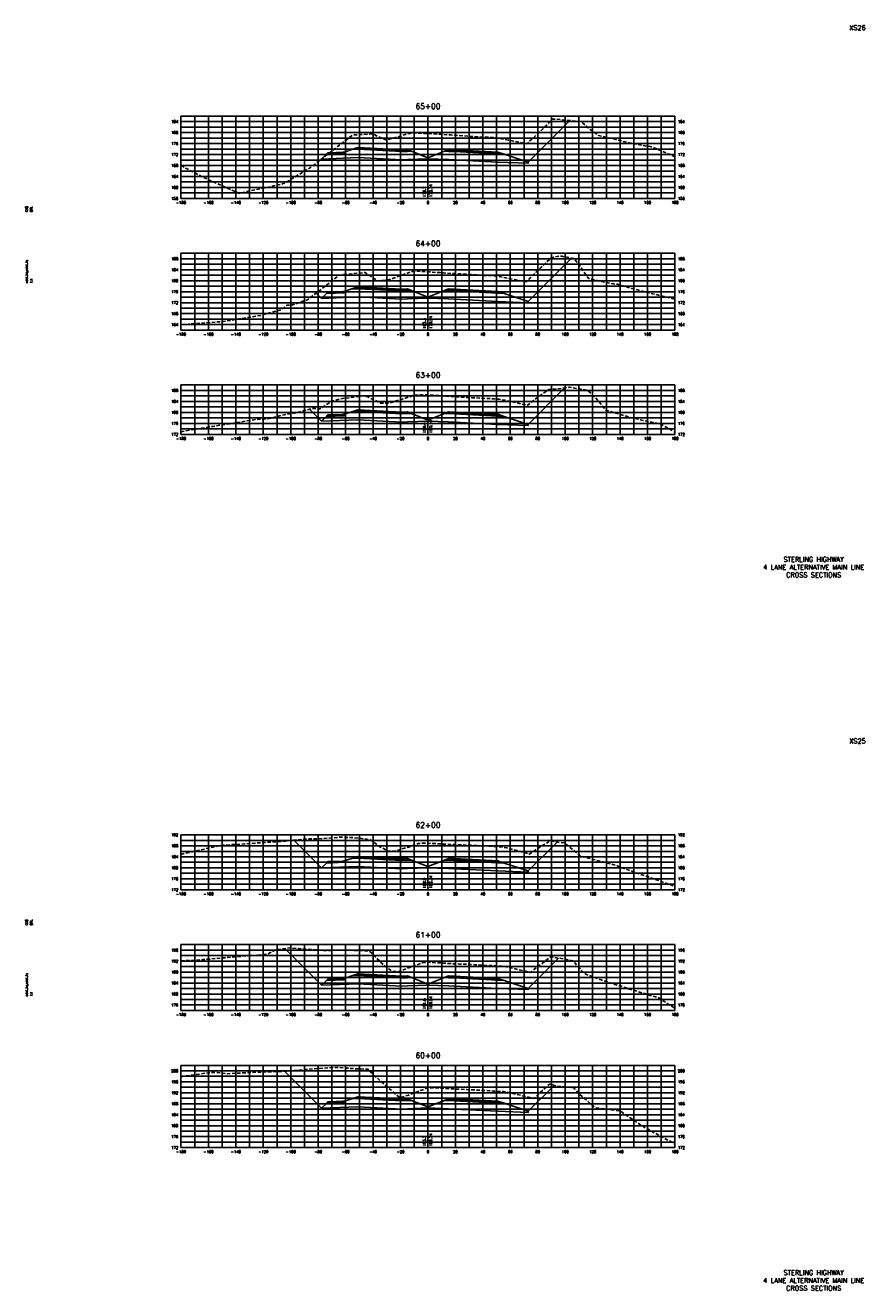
# Model space of a CAD drawing. Extents: x 37 to 9410, y 16 to 8218.
# Tile 30 of 110: x 767 to 1378, y 4176 to 5098. Entities that reach past the tile are written whole.
import ezdxf
from ezdxf.enums import TextEntityAlignment as Align

# ---------------------------------------------------------------- set-up
doc = ezdxf.new("R2010")
doc.units = 0
doc.header["$LTSCALE"] = 20
doc.header["$MEASUREMENT"] = 0
doc.linetypes.add('HIDDEN_050%', pattern=[0.1875, 0.125, -0.0625])
for name, color, linetype in [('S-AT-TXT175', 6, 'Continuous'), ('S-AT-TXT80', 1, 'Continuous'), ('XDATUM', 3, 'Continuous'), ('XEG', 1, 'HIDDEN_050%'), ('XFG', 2, 'Continuous'), ('XGRID', 251, 'Continuous'), ('XGRIDT', 2, 'Continuous'), ('XREF-BORDER', 7, 'Continuous')]:
    doc.layers.add(name, color=color, linetype=linetype)
doc.styles.add('L100', font='simplex.shx', dxfattribs={"height": 2})
doc.styles.add('L175', font='ROMANSM.shx', dxfattribs={"height": 3.5})
doc.styles.add('L80', font='ROMANSM.shx', dxfattribs={"height": 1.6})

# ---------------------------------------------------------------- blocks, each defined once
blk = doc.blocks.new('03025_00_att1')
at = {"layer": 'S-AT-TXT175', "style": 'L175'}
for tag, p in [('NUM', (32.402, 20.822)), ('LINE1', (30.64, 1.444)), ('LINE2', (30.64, 1.161)), ('LINE3', (30.64, 0.877))]:
    blk.add_attdef(tag, text='', height=0.175, dxfattribs=at).set_placement(p, align=Align.CENTER)
at = {"layer": 'S-AT-TXT80', "style": 'L80'}
for tag, p in [('DESIGNED', (2.094, 14.201)), ('CHECKED', (2.265, 14.201)), ('DRAFTED', (2.436, 14.201)), ('PCTB', (2.094, 11.605)), ('PSCALE', (2.265, 11.605)), ('PVIEW', (2.436, 11.605))]:
    blk.add_attdef(tag, p, '', height=0.08, rotation=90, dxfattribs=at)

msp = doc.modelspace()

# ---------------------------------------------------------------- linework, layer by layer
at = {"layer": 'XDATUM', "flags": 128}
for points in [[(982.4, 5000.75), (982.41, 5000.74), (1009, 5001.81), (1041, 5000.14), (1045, 5000.3), (1060, 5000.9), (1075, 5000.3), (1079, 5000.14), (1111, 4998.48), (1133, 4997.6), (1133, 4998.49), (1163.3, 5028.79)], [(978.56, 4902.99), (982.41, 4899.14), (1009, 4900.21), (1041, 4898.54), (1045, 4898.7), (1060, 4899.3), (1075, 4898.7), (1079, 4898.54), (1111, 4896.88), (1133, 4896), (1133, 4896.89), (1164.69, 4928.58)], [(973.69, 4818.27), (982.41, 4809.54), (1009, 4810.61), (1041, 4808.94), (1045, 4809.1), (1060, 4809.7), (1075, 4809.1), (1079, 4808.94), (1111, 4807.28), (1133, 4806.4), (1133, 4807.29), (1159.59, 4833.88)], [(962.22, 4504.14), (982.41, 4483.94), (1009, 4485.01), (1041, 4483.34), (1045, 4483.5), (1060, 4484.1), (1075, 4483.5), (1079, 4483.34), (1111, 4481.68), (1133, 4480.8), (1133, 4481.69), (1154.12, 4502.8)], [(955.62, 4425.14), (982.41, 4398.34), (1009, 4399.41), (1041, 4397.74), (1045, 4397.9), (1060, 4398.5), (1075, 4397.9), (1079, 4397.74), (1111, 4396.08), (1133, 4395.2), (1133, 4396.09), (1155.09, 4418.18)], [(955.49, 4335.67), (982.41, 4308.74), (1009, 4309.81), (1041, 4308.14), (1045, 4308.3), (1060, 4308.9), (1075, 4308.3), (1079, 4308.14), (1111, 4306.48), (1133, 4305.6), (1133, 4306.49), (1151.9, 4325.39)]]:
    msp.add_lwpolyline(points, dxfattribs=at)
at = {"layer": 'XEG', "flags": 128}
for points in [[(880, 4995.9), (880.51, 4995.66), (897.07, 4987), (922.25, 4975.75), (932.9, 4978.05), (952.69, 4982.21), (956.16, 4983.48), (970.32, 4992.12), (974.3, 4994.53), (1004.37, 5017.63), (1005.28, 5018.28), (1005.62, 5018.29), (1018.93, 5019.05), (1019.45, 5019.07), (1023.97, 5017.04), (1029.67, 5014.46), (1029.68, 5014.46), (1029.7, 5014.46), (1033.99, 5015.75), (1044.99, 5019.04), (1045.01, 5019.04), (1045.02, 5019.05), (1045.04, 5019.05), (1046.86, 5019.36), (1049.67, 5019.84), (1049.71, 5019.84), (1057.38, 5019.47), (1057.47, 5019.46), (1060, 5019.32), (1069.72, 5018.76), (1076.39, 5018.34), (1076.46, 5018.34), (1076.62, 5018.33), (1090.35, 5017.29), (1090.95, 5017.26), (1102.08, 5016.7), (1108.83, 5016.27), (1109.32, 5016.25), (1109.68, 5016.17), (1118.41, 5014.54), (1130.64, 5012.04), (1132.02, 5011.81), (1133.05, 5012.79), (1143.27, 5022.16), (1143.94, 5022.9), (1150.76, 5029.69), (1153.42, 5029.83), (1166.88, 5028.41), (1171.62, 5028.03), (1177.58, 5022.75), (1184.37, 5017.83), (1196.85, 5014.91), (1206.58, 5012.56), (1210.11, 5011.81), (1223.69, 5009.48), (1240, 5002.38)], [(880, 4879.87), (885.57, 4880.33), (907.41, 4882.05), (910.63, 4882.18), (919.83, 4883.79), (938.25, 4886.74), (949.6, 4889.97), (952.86, 4890.83), (953.85, 4891.3), (957.18, 4894.17), (961.16, 4894.33), (962.86, 4894.93), (970.03, 4897.41), (971.73, 4897.92), (974.22, 4899.62), (995.54, 4916.18), (998.56, 4916.49), (1013.97, 4917.95), (1016.01, 4916.82), (1023.1, 4911.98), (1023.86, 4912.03), (1030.24, 4912.36), (1034.08, 4913.69), (1047.89, 4918.55), (1048.82, 4918.63), (1051.62, 4919.02), (1053.09, 4918.95), (1058.85, 4918.58), (1060, 4918.5), (1068.69, 4917.91), (1071.4, 4917.7), (1077, 4917.38), (1078.35, 4917.31), (1081.2, 4917.14), (1091.47, 4916.48), (1094.17, 4916.31), (1103.13, 4915.77), (1108.82, 4915.47), (1110.67, 4915.34), (1111.81, 4915.1), (1116.43, 4914.18), (1128.16, 4911.93), (1131.39, 4911.28), (1133.63, 4913.23), (1141.65, 4921.28), (1143.01, 4922.25), (1149.99, 4929), (1155.41, 4929.95), (1157.45, 4929.81), (1166.4, 4928.29), (1169.4, 4924.65), (1177.02, 4913.7), (1186.54, 4911.45), (1195.08, 4909.67), (1198.13, 4909.41), (1214.13, 4904.88), (1240, 4898.53)], [(880, 4801.84), (883.38, 4802.66), (887.3, 4803.24), (903.47, 4805.85), (935.33, 4810.91), (943.39, 4811.3), (953.04, 4813.83), (964.02, 4815.73), (976.35, 4818.96), (981.16, 4818.5), (989.97, 4824.09), (995.67, 4825.94), (1005.89, 4827.11), (1014.33, 4828.2), (1020.86, 4824.97), (1025.42, 4822.74), (1030.04, 4822.75), (1031.73, 4822.84), (1043.4, 4826.38), (1049.53, 4828.36), (1051.12, 4828.56), (1054.02, 4828.98), (1056.9, 4828.86), (1060, 4828.73), (1061.59, 4828.66), (1066.24, 4828.37), (1073.74, 4827.74), (1076.39, 4827.61), (1080.49, 4827.44), (1084.94, 4827.16), (1092.52, 4826.7), (1097.54, 4826.45), (1104.53, 4826.1), (1108.96, 4825.79), (1111.96, 4825.6), (1113.78, 4825.25), (1116.5, 4824.82), (1125.92, 4822.74), (1132.36, 4821.08), (1141.39, 4828.09), (1148.03, 4832.64), (1157.86, 4833.62), (1162.82, 4834.37), (1169.98, 4833.27), (1176.25, 4832.08), (1182.23, 4826.59), (1189.72, 4817.58), (1195.98, 4815.83), (1208.46, 4812.05), (1219.44, 4809.65), (1229.16, 4807.67), (1240, 4801.69)], [(880, 4493.79), (903.36, 4499.15), (907.02, 4499.94), (910.56, 4500.42), (917.43, 4500.88), (945.3, 4502.76), (956.28, 4503.54), (972.55, 4505.18), (980.28, 4505.19), (995.72, 4506.27), (1004.16, 4506.14), (1009.85, 4505.6), (1017.57, 4504.62), (1024.98, 4499.39), (1030.66, 4496.22), (1033.34, 4496.15), (1037.38, 4496.55), (1045.75, 4499.12), (1052.79, 4501.62), (1054.56, 4501.83), (1056.41, 4501.99), (1060, 4501.89), (1060.14, 4501.89), (1063.74, 4501.75), (1069.83, 4501.4), (1076.22, 4501.07), (1079.96, 4500.96), (1083.39, 4500.83), (1088.31, 4500.62), (1093.05, 4500.39), (1099.84, 4500.11), (1105.56, 4499.81), (1108.89, 4499.58), (1112.81, 4499.35), (1115.27, 4498.88), (1117.36, 4498.55), (1124.93, 4496.56), (1133.8, 4493.96), (1141.98, 4499.37), (1149.09, 4503.63), (1156.11, 4502.48), (1159.51, 4502.1), (1167.47, 4495.54), (1171.02, 4492.63), (1193.4, 4486.75), (1195.46, 4486.22), (1195.52, 4486.29), (1197.78, 4485.34), (1240, 4470.49)], [(880, 4416.09), (895.89, 4417.05), (927.45, 4419.8), (942.64, 4420.9), (949, 4424.29), (959.32, 4425.61), (965.7, 4425.13), (985.46, 4423.64), (994, 4424), (1010.93, 4423.71), (1017.27, 4423.4), (1027.83, 4412.99), (1033.91, 4408.48), (1035.81, 4408.42), (1038.25, 4408.27), (1044.28, 4410.42), (1055.73, 4414.7), (1058.23, 4414.97), (1059.47, 4415.13), (1060, 4415.1), (1062.04, 4415.02), (1066.38, 4414.79), (1074.7, 4414.3), (1079.11, 4414.04), (1083.03, 4413.87), (1085.22, 4413.79), (1090.93, 4413.52), (1094.05, 4413.36), (1102.51, 4412.89), (1106.47, 4412.7), (1108.77, 4412.53), (1113.74, 4412.24), (1117.39, 4411.77), (1118.77, 4411.52), (1123.51, 4410.36), (1134.6, 4407.74), (1138.89, 4411.09), (1149.42, 4419.07), (1159.61, 4417.47), (1165.55, 4416.24), (1173.84, 4407.09), (1174.43, 4406.66), (1186.14, 4402.27), (1206.03, 4395.88), (1228.13, 4389.2), (1240, 4381.48)], [(880, 4331.72), (899.68, 4334.54), (906.35, 4334.88), (913.11, 4333.8), (931.81, 4334.87), (957.57, 4335.74), (979.02, 4337.71), (993.11, 4338.5), (1008.64, 4337.43), (1016.23, 4337.17), (1022.11, 4331.44), (1039.2, 4316.59), (1040.05, 4316.38), (1045.72, 4318.37), (1058.75, 4323.25), (1059.93, 4323.42), (1060, 4323.43), (1062.61, 4323.67), (1068.08, 4323.45), (1070.04, 4323.34), (1073.42, 4323.14), (1082.61, 4322.59), (1084.12, 4322.53), (1088.23, 4322.31), (1090.2, 4322.21), (1095.43, 4321.97), (1104.71, 4321.46), (1107.74, 4321.29), (1113.26, 4320.94), (1115.07, 4320.81), (1118.73, 4320.23), (1119.94, 4320.05), (1123.69, 4319.08), (1137.03, 4315.84), (1146.18, 4324.19), (1148.59, 4326.25), (1153.35, 4325.02), (1166.34, 4323.69), (1169.57, 4319.66), (1181.62, 4309.37), (1181.95, 4309.28), (1182.63, 4309.11), (1200.11, 4306.68), (1216.87, 4295.34), (1240, 4282.65)]]:
    msp.add_lwpolyline(points, dxfattribs=at)
at = {"layer": 'XFG', "flags": 128}
for points in [[(1133, 4998.49), (1133, 4998.49), (1163.3, 5028.79)], [(982.41, 5000.74), (982.41, 5000.74), (982.4, 5000.75)], [(1060, 5001.64), (1048.05, 5006.43), (1045, 5006.3), (1041, 5006.14), (1009, 5007.81), (1004.43, 5007.63), (999, 5005.81), (999, 5004.81), (985.96, 5004.29), (982.41, 5000.74), (1009, 5001.81), (1041, 5000.14), (1045, 5000.3), (1060, 5000.9), (1060, 5001.64)], [(999, 5005.81), (998, 5005.77), (998, 5005.43), (988, 5005.03), (988, 5005.37), (987, 5005.33), (985.96, 5004.29), (999, 5004.81), (999, 5005.81)], [(998, 5005.77), (988, 5005.37), (988, 5005.03), (998, 5005.43), (998, 5005.77)], [(1045, 5006.64), (1041, 5006.48), (1009, 5008.15), (1009, 5009.15), (1004.43, 5007.63), (1009, 5007.81), (1041, 5006.14), (1045, 5006.3), (1048.05, 5006.43), (1045, 5007.64), (1045, 5006.64)], [(1045, 5007.64), (1041, 5007.48), (1009, 5009.15), (1009, 5008.81), (1041, 5007.14), (1045, 5007.3), (1045, 5007.64)], [(1045, 5007.3), (1041, 5007.14), (1009, 5008.81), (1009, 5008.15), (1041, 5006.48), (1045, 5006.64), (1045, 5007.3)], [(1060, 5001.64), (1071.95, 5006.43), (1075, 5006.3), (1079, 5006.14), (1111, 5004.48), (1115.57, 5004.3), (1133, 4998.49), (1133, 4997.6), (1111, 4998.48), (1079, 5000.14), (1075, 5000.3), (1060, 5000.9)], [(1075, 5007.64), (1071.95, 5006.43), (1075, 5006.3), (1079, 5006.14), (1111, 5004.48), (1115.57, 5004.3), (1111, 5005.82), (1111, 5004.82), (1079, 5006.48), (1075, 5006.64), (1075, 5007.64)], [(1075, 5007.64), (1075, 5007.3), (1079, 5007.14), (1111, 5005.48), (1111, 5005.82), (1079, 5007.48), (1075, 5007.64)], [(1075, 5007.3), (1075, 5006.64), (1079, 5006.48), (1111, 5004.82), (1111, 5005.48), (1079, 5007.14), (1075, 5007.3)], [(1133, 4896.89), (1133, 4896.89), (1164.69, 4928.58)], [(982.41, 4899.14), (982.41, 4899.14), (978.56, 4902.99)], [(1060, 4900.04), (1048.05, 4904.83), (1045, 4904.7), (1041, 4904.54), (1009, 4906.21), (1004.43, 4906.03), (999, 4904.21), (999, 4903.21), (985.96, 4902.69), (982.41, 4899.14), (1009, 4900.21), (1041, 4898.54), (1045, 4898.7), (1060, 4899.3), (1060, 4900.04)], [(999, 4904.21), (998, 4904.17), (998, 4903.83), (988, 4903.43), (988, 4903.77), (987, 4903.73), (985.96, 4902.69), (999, 4903.21), (999, 4904.21)], [(998, 4904.17), (988, 4903.77), (988, 4903.43), (998, 4903.83), (998, 4904.17)], [(1045, 4905.04), (1041, 4904.88), (1009, 4906.55), (1009, 4907.55), (1004.43, 4906.03), (1009, 4906.21), (1041, 4904.54), (1045, 4904.7), (1048.05, 4904.83), (1045, 4906.04), (1045, 4905.04)], [(1045, 4906.04), (1041, 4905.88), (1009, 4907.55), (1009, 4907.21), (1041, 4905.54), (1045, 4905.7), (1045, 4906.04)], [(1045, 4905.7), (1041, 4905.54), (1009, 4907.21), (1009, 4906.55), (1041, 4904.88), (1045, 4905.04), (1045, 4905.7)], [(1060, 4900.04), (1071.95, 4904.83), (1075, 4904.7), (1079, 4904.54), (1111, 4902.88), (1115.57, 4902.7), (1133, 4896.89), (1133, 4896), (1111, 4896.88), (1079, 4898.54), (1075, 4898.7), (1060, 4899.3)], [(1075, 4906.04), (1071.95, 4904.83), (1075, 4904.7), (1079, 4904.54), (1111, 4902.88), (1115.57, 4902.7), (1111, 4904.22), (1111, 4903.22), (1079, 4904.88), (1075, 4905.04), (1075, 4906.04)], [(1075, 4906.04), (1075, 4905.7), (1079, 4905.54), (1111, 4903.88), (1111, 4904.22), (1079, 4905.88), (1075, 4906.04)], [(1075, 4905.7), (1075, 4905.04), (1079, 4904.88), (1111, 4903.22), (1111, 4903.88), (1079, 4905.54), (1075, 4905.7)], [(1133, 4807.29), (1133, 4807.29), (1159.59, 4833.88)], [(982.41, 4809.54), (982.41, 4809.54), (973.69, 4818.27)], [(1060, 4810.44), (1048.05, 4815.23), (1045, 4815.1), (1041, 4814.94), (1009, 4816.61), (1004.43, 4816.43), (999, 4814.61), (999, 4813.61), (985.96, 4813.09), (982.41, 4809.54), (1009, 4810.61), (1041, 4808.94), (1045, 4809.1), (1060, 4809.7), (1060, 4810.44)], [(1045, 4815.44), (1041, 4815.28), (1009, 4816.95), (1009, 4817.95), (1004.43, 4816.43), (1009, 4816.61), (1041, 4814.94), (1045, 4815.1), (1048.05, 4815.23), (1045, 4816.44), (1045, 4815.44)], [(1045, 4816.44), (1041, 4816.28), (1009, 4817.95), (1009, 4817.61), (1041, 4815.94), (1045, 4816.1), (1045, 4816.44)], [(1045, 4816.1), (1041, 4815.94), (1009, 4817.61), (1009, 4816.95), (1041, 4815.28), (1045, 4815.44), (1045, 4816.1)], [(1075, 4816.44), (1071.95, 4815.23), (1075, 4815.1), (1079, 4814.94), (1111, 4813.28), (1115.57, 4813.1), (1111, 4814.62), (1111, 4813.62), (1079, 4815.28), (1075, 4815.44), (1075, 4816.44)], [(1075, 4816.44), (1075, 4816.1), (1079, 4815.94), (1111, 4814.28), (1111, 4814.62), (1079, 4816.28), (1075, 4816.44)], [(1075, 4816.1), (1075, 4815.44), (1079, 4815.28), (1111, 4813.62), (1111, 4814.28), (1079, 4815.94), (1075, 4816.1)], [(999, 4814.61), (998, 4814.57), (998, 4814.23), (988, 4813.83), (988, 4814.17), (987, 4814.13), (985.96, 4813.09), (999, 4813.61), (999, 4814.61)], [(998, 4814.57), (988, 4814.17), (988, 4813.83), (998, 4814.23), (998, 4814.57)], [(1060, 4810.44), (1071.95, 4815.23), (1075, 4815.1), (1079, 4814.94), (1111, 4813.28), (1115.57, 4813.1), (1133, 4807.29), (1133, 4806.4), (1111, 4807.28), (1079, 4808.94), (1075, 4809.1), (1060, 4809.7)], [(982.41, 4483.94), (982.41, 4483.94), (962.22, 4504.14)], [(1133, 4481.69), (1133, 4481.69), (1154.12, 4502.8)], [(1060, 4484.84), (1048.05, 4489.63), (1045, 4489.5), (1041, 4489.34), (1009, 4491.01), (1004.43, 4490.83), (999, 4489.01), (999, 4488.01), (985.96, 4487.49), (982.41, 4483.94), (1009, 4485.01), (1041, 4483.34), (1045, 4483.5), (1060, 4484.1), (1060, 4484.84)], [(999, 4489.01), (998, 4488.97), (998, 4488.63), (988, 4488.23), (988, 4488.57), (987, 4488.53), (985.96, 4487.49), (999, 4488.01), (999, 4489.01)], [(998, 4488.97), (988, 4488.57), (988, 4488.23), (998, 4488.63), (998, 4488.97)], [(1045, 4489.84), (1041, 4489.68), (1009, 4491.35), (1009, 4492.35), (1004.43, 4490.83), (1009, 4491.01), (1041, 4489.34), (1045, 4489.5), (1048.05, 4489.63), (1045, 4490.84), (1045, 4489.84)], [(1045, 4490.84), (1041, 4490.68), (1009, 4492.35), (1009, 4492.01), (1041, 4490.34), (1045, 4490.5), (1045, 4490.84)], [(1045, 4490.5), (1041, 4490.34), (1009, 4492.01), (1009, 4491.35), (1041, 4489.68), (1045, 4489.84), (1045, 4490.5)], [(1060, 4484.84), (1071.95, 4489.63), (1075, 4489.5), (1079, 4489.34), (1111, 4487.68), (1115.57, 4487.5), (1133, 4481.69), (1133, 4480.8), (1111, 4481.68), (1079, 4483.34), (1075, 4483.5), (1060, 4484.1)], [(1075, 4490.84), (1071.95, 4489.63), (1075, 4489.5), (1079, 4489.34), (1111, 4487.68), (1115.57, 4487.5), (1111, 4489.02), (1111, 4488.02), (1079, 4489.68), (1075, 4489.84), (1075, 4490.84)], [(1075, 4490.84), (1075, 4490.5), (1079, 4490.34), (1111, 4488.68), (1111, 4489.02), (1079, 4490.68), (1075, 4490.84)], [(1075, 4490.5), (1075, 4489.84), (1079, 4489.68), (1111, 4488.02), (1111, 4488.68), (1079, 4490.34), (1075, 4490.5)], [(982.41, 4398.34), (982.41, 4398.34), (955.62, 4425.14)], [(1133, 4396.09), (1133, 4396.09), (1155.09, 4418.18)], [(1060, 4399.24), (1048.05, 4404.03), (1045, 4403.9), (1041, 4403.74), (1009, 4405.41), (1004.43, 4405.23), (999, 4403.41), (999, 4402.41), (985.96, 4401.89), (982.41, 4398.34), (1009, 4399.41), (1041, 4397.74), (1045, 4397.9), (1060, 4398.5), (1060, 4399.24)], [(999, 4403.41), (998, 4403.37), (998, 4403.03), (988, 4402.63), (988, 4402.97), (987, 4402.93), (985.96, 4401.89), (999, 4402.41), (999, 4403.41)], [(998, 4403.37), (988, 4402.97), (988, 4402.63), (998, 4403.03), (998, 4403.37)], [(1045, 4404.24), (1041, 4404.08), (1009, 4405.75), (1009, 4406.75), (1004.43, 4405.23), (1009, 4405.41), (1041, 4403.74), (1045, 4403.9), (1048.05, 4404.03), (1045, 4405.24), (1045, 4404.24)], [(1045, 4405.24), (1041, 4405.08), (1009, 4406.75), (1009, 4406.41), (1041, 4404.74), (1045, 4404.9), (1045, 4405.24)], [(1045, 4404.9), (1041, 4404.74), (1009, 4406.41), (1009, 4405.75), (1041, 4404.08), (1045, 4404.24), (1045, 4404.9)], [(1060, 4399.24), (1071.95, 4404.03), (1075, 4403.9), (1079, 4403.74), (1111, 4402.08), (1115.57, 4401.9), (1133, 4396.09), (1133, 4395.2), (1111, 4396.08), (1079, 4397.74), (1075, 4397.9), (1060, 4398.5)], [(1075, 4405.24), (1071.95, 4404.03), (1075, 4403.9), (1079, 4403.74), (1111, 4402.08), (1115.57, 4401.9), (1111, 4403.42), (1111, 4402.42), (1079, 4404.08), (1075, 4404.24), (1075, 4405.24)], [(1075, 4405.24), (1075, 4404.9), (1079, 4404.74), (1111, 4403.08), (1111, 4403.42), (1079, 4405.08), (1075, 4405.24)], [(1075, 4404.9), (1075, 4404.24), (1079, 4404.08), (1111, 4402.42), (1111, 4403.08), (1079, 4404.74), (1075, 4404.9)], [(982.41, 4308.74), (982.41, 4308.74), (955.49, 4335.67)], [(1133, 4306.49), (1133, 4306.49), (1151.9, 4325.39)], [(1060, 4309.64), (1048.05, 4314.43), (1045, 4314.3), (1041, 4314.14), (1009, 4315.81), (1004.43, 4315.63), (999, 4313.81), (999, 4312.81), (985.96, 4312.29), (982.41, 4308.74), (1009, 4309.81), (1041, 4308.14), (1045, 4308.3), (1060, 4308.9), (1060, 4309.64)], [(999, 4313.81), (998, 4313.77), (998, 4313.43), (988, 4313.03), (988, 4313.37), (987, 4313.33), (985.96, 4312.29), (999, 4312.81), (999, 4313.81)], [(998, 4313.77), (988, 4313.37), (988, 4313.03), (998, 4313.43), (998, 4313.77)], [(1045, 4314.64), (1041, 4314.48), (1009, 4316.15), (1009, 4317.15), (1004.43, 4315.63), (1009, 4315.81), (1041, 4314.14), (1045, 4314.3), (1048.05, 4314.43), (1045, 4315.64), (1045, 4314.64)], [(1045, 4315.64), (1041, 4315.48), (1009, 4317.15), (1009, 4316.81), (1041, 4315.14), (1045, 4315.3), (1045, 4315.64)], [(1045, 4315.3), (1041, 4315.14), (1009, 4316.81), (1009, 4316.15), (1041, 4314.48), (1045, 4314.64), (1045, 4315.3)], [(1060, 4309.64), (1071.95, 4314.43), (1075, 4314.3), (1079, 4314.14), (1111, 4312.48), (1115.57, 4312.3), (1133, 4306.49), (1133, 4305.6), (1111, 4306.48), (1079, 4308.14), (1075, 4308.3), (1060, 4308.9)], [(1075, 4315.64), (1071.95, 4314.43), (1075, 4314.3), (1079, 4314.14), (1111, 4312.48), (1115.57, 4312.3), (1111, 4313.82), (1111, 4312.82), (1079, 4314.48), (1075, 4314.64), (1075, 4315.64)], [(1075, 4315.64), (1075, 4315.3), (1079, 4315.14), (1111, 4313.48), (1111, 4313.82), (1079, 4315.48), (1075, 4315.64)], [(1075, 4315.3), (1075, 4314.64), (1079, 4314.48), (1111, 4312.82), (1111, 4313.48), (1079, 4315.14), (1075, 4315.3)]]:
    msp.add_lwpolyline(points, dxfattribs=at)
at = {"layer": 'XGRID'}
for p, q in [((880, 4972), (880, 5032)), ((880, 5032), (1240, 5032)), ((880, 5028), (1240, 5028)), ((890, 4972), (890, 5032)), ((900, 4972), (900, 5032)), ((910, 4972), (910, 5032)), ((920, 4972), (920, 5032)), ((930, 4972), (930, 5032)), ((940, 4972), (940, 5032)), ((950, 4972), (950, 5032)), ((960, 4972), (960, 5032)), ((970, 4972), (970, 5032)), ((980, 4972), (980, 5032)), ((990, 4972), (990, 5032)), ((1000, 4972), (1000, 5032)), ((1010, 4972), (1010, 5032)), ((1020, 4972), (1020, 5032)), ((1030, 4972), (1030, 5032)), ((1040, 4972), (1040, 5032)), ((1050, 4972), (1050, 5032)), ((1060, 4972), (1060, 5032)), ((1070, 4972), (1070, 5032)), ((1080, 4972), (1080, 5032)), ((1090, 4972), (1090, 5032)), ((1100, 4972), (1100, 5032)), ((1110, 4972), (1110, 5032)), ((1120, 4972), (1120, 5032)), ((1130, 4972), (1130, 5032)), ((1140, 4972), (1140, 5032)), ((1150, 4972), (1150, 5032)), ((1160, 4972), (1160, 5032)), ((1170, 4972), (1170, 5032)), ((1180, 4972), (1180, 5032)), ((1190, 4972), (1190, 5032)), ((1200, 4972), (1200, 5032)), ((1210, 4972), (1210, 5032)), ((1220, 4972), (1220, 5032)), ((1230, 4972), (1230, 5032)), ((1240, 4972), (1240, 5032)), ((880, 5024), (1240, 5024)), ((880, 5020), (1240, 5020)), ((880, 5016), (1240, 5016)), ((880, 5012), (1240, 5012)), ((880, 5008), (1240, 5008)), ((880, 5004), (1240, 5004)), ((880, 5000), (1240, 5000)), ((880, 4996), (1240, 4996)), ((880, 4992), (1240, 4992)), ((880, 4988), (1240, 4988)), ((880, 4984), (1240, 4984)), ((880, 4980), (1240, 4980)), ((880, 4976), (1240, 4976)), ((880, 4972), (1240, 4972)), ((880, 4876), (880, 4932)), ((880, 4932), (1240, 4932)), ((880, 4928), (1240, 4928)), ((890, 4876), (890, 4932)), ((900, 4876), (900, 4932)), ((910, 4876), (910, 4932)), ((920, 4876), (920, 4932)), ((930, 4876), (930, 4932)), ((940, 4876), (940, 4932)), ((950, 4876), (950, 4932)), ((960, 4876), (960, 4932)), ((970, 4876), (970, 4932)), ((980, 4876), (980, 4932)), ((990, 4876), (990, 4932)), ((1000, 4876), (1000, 4932)), ((1010, 4876), (1010, 4932)), ((1020, 4876), (1020, 4932)), ((1030, 4876), (1030, 4932)), ((1040, 4876), (1040, 4932)), ((1050, 4876), (1050, 4932)), ((1060, 4876), (1060, 4932)), ((1070, 4876), (1070, 4932)), ((1080, 4876), (1080, 4932)), ((1090, 4876), (1090, 4932)), ((1100, 4876), (1100, 4932)), ((1110, 4876), (1110, 4932)), ((1120, 4876), (1120, 4932)), ((1130, 4876), (1130, 4932)), ((1140, 4876), (1140, 4932)), ((1150, 4876), (1150, 4932)), ((1160, 4876), (1160, 4932)), ((1170, 4876), (1170, 4932)), ((1180, 4876), (1180, 4932)), ((1190, 4876), (1190, 4932)), ((1200, 4876), (1200, 4932)), ((1210, 4876), (1210, 4932)), ((1220, 4876), (1220, 4932)), ((1230, 4876), (1230, 4932)), ((1240, 4876), (1240, 4932)), ((880, 4924), (1240, 4924)), ((880, 4920), (1240, 4920)), ((880, 4916), (1240, 4916)), ((880, 4912), (1240, 4912)), ((880, 4908), (1240, 4908)), ((880, 4904), (1240, 4904)), ((880, 4900), (1240, 4900)), ((880, 4896), (1240, 4896)), ((880, 4892), (1240, 4892)), ((880, 4888), (1240, 4888)), ((880, 4884), (1240, 4884)), ((880, 4880), (1240, 4880)), ((880, 4876), (1240, 4876)), ((880, 4800), (880, 4836)), ((880, 4836), (1240, 4836)), ((890, 4800), (890, 4836)), ((900, 4800), (900, 4836)), ((910, 4800), (910, 4836)), ((920, 4800), (920, 4836)), ((930, 4800), (930, 4836)), ((940, 4800), (940, 4836)), ((950, 4800), (950, 4836)), ((960, 4800), (960, 4836)), ((970, 4800), (970, 4836)), ((980, 4800), (980, 4836)), ((990, 4800), (990, 4836)), ((1000, 4800), (1000, 4836)), ((1010, 4800), (1010, 4836)), ((1020, 4800), (1020, 4836)), ((1030, 4800), (1030, 4836)), ((1040, 4800), (1040, 4836)), ((1050, 4800), (1050, 4836)), ((1060, 4800), (1060, 4836)), ((1070, 4800), (1070, 4836)), ((1080, 4800), (1080, 4836)), ((1090, 4800), (1090, 4836)), ((1100, 4800), (1100, 4836)), ((1110, 4800), (1110, 4836)), ((1120, 4800), (1120, 4836)), ((1130, 4800), (1130, 4836)), ((1140, 4800), (1140, 4836)), ((1150, 4800), (1150, 4836)), ((1160, 4800), (1160, 4836)), ((1170, 4800), (1170, 4836)), ((1180, 4800), (1180, 4836)), ((1190, 4800), (1190, 4836)), ((1200, 4800), (1200, 4836)), ((1210, 4800), (1210, 4836)), ((1220, 4800), (1220, 4836)), ((1230, 4800), (1230, 4836)), ((1240, 4800), (1240, 4836)), ((880, 4832), (1240, 4832)), ((880, 4828), (1240, 4828)), ((880, 4824), (1240, 4824)), ((880, 4820), (1240, 4820)), ((880, 4816), (1240, 4816)), ((880, 4812), (1240, 4812)), ((880, 4808), (1240, 4808)), ((880, 4804), (1240, 4804)), ((880, 4800), (1240, 4800)), ((880, 4468), (880, 4508)), ((880, 4508), (1240, 4508)), ((880, 4504), (1240, 4504)), ((890, 4468), (890, 4508)), ((900, 4468), (900, 4508)), ((910, 4468), (910, 4508)), ((920, 4468), (920, 4508)), ((930, 4468), (930, 4508)), ((940, 4468), (940, 4508)), ((950, 4468), (950, 4508)), ((960, 4468), (960, 4508)), ((970, 4468), (970, 4508)), ((980, 4468), (980, 4508)), ((990, 4468), (990, 4508)), ((1000, 4468), (1000, 4508)), ((1010, 4468), (1010, 4508)), ((1020, 4468), (1020, 4508)), ((1030, 4468), (1030, 4508)), ((1040, 4468), (1040, 4508)), ((1050, 4468), (1050, 4508)), ((1060, 4468), (1060, 4508)), ((1070, 4468), (1070, 4508)), ((1080, 4468), (1080, 4508)), ((1090, 4468), (1090, 4508)), ((1100, 4468), (1100, 4508)), ((1110, 4468), (1110, 4508)), ((1120, 4468), (1120, 4508)), ((1130, 4468), (1130, 4508)), ((1140, 4468), (1140, 4508)), ((1150, 4468), (1150, 4508)), ((1160, 4468), (1160, 4508)), ((1170, 4468), (1170, 4508)), ((1180, 4468), (1180, 4508)), ((1190, 4468), (1190, 4508)), ((1200, 4468), (1200, 4508)), ((1210, 4468), (1210, 4508)), ((1220, 4468), (1220, 4508)), ((1230, 4468), (1230, 4508)), ((1240, 4468), (1240, 4508)), ((880, 4500), (1240, 4500)), ((880, 4496), (1240, 4496)), ((880, 4492), (1240, 4492)), ((880, 4488), (1240, 4488)), ((880, 4484), (1240, 4484)), ((880, 4480), (1240, 4480)), ((880, 4476), (1240, 4476)), ((880, 4472), (1240, 4472)), ((880, 4468), (1240, 4468)), ((880, 4380), (880, 4428)), ((880, 4428), (1240, 4428)), ((880, 4424), (1240, 4424)), ((880, 4420), (1240, 4420)), ((890, 4380), (890, 4428)), ((900, 4380), (900, 4428)), ((910, 4380), (910, 4428)), ((920, 4380), (920, 4428)), ((930, 4380), (930, 4428)), ((940, 4380), (940, 4428)), ((950, 4380), (950, 4428)), ((960, 4380), (960, 4428)), ((970, 4380), (970, 4428)), ((980, 4380), (980, 4428)), ((990, 4380), (990, 4428)), ((1000, 4380), (1000, 4428)), ((1010, 4380), (1010, 4428)), ((1020, 4380), (1020, 4428)), ((1030, 4380), (1030, 4428)), ((1040, 4380), (1040, 4428)), ((1050, 4380), (1050, 4428)), ((1060, 4380), (1060, 4428)), ((1070, 4380), (1070, 4428)), ((1080, 4380), (1080, 4428)), ((1090, 4380), (1090, 4428)), ((1100, 4380), (1100, 4428)), ((1110, 4380), (1110, 4428)), ((1120, 4380), (1120, 4428)), ((1130, 4380), (1130, 4428)), ((1140, 4380), (1140, 4428)), ((1150, 4380), (1150, 4428)), ((1160, 4380), (1160, 4428)), ((1170, 4380), (1170, 4428)), ((1180, 4380), (1180, 4428)), ((1190, 4380), (1190, 4428)), ((1200, 4380), (1200, 4428)), ((1210, 4380), (1210, 4428)), ((1220, 4380), (1220, 4428)), ((1230, 4380), (1230, 4428)), ((1240, 4380), (1240, 4428)), ((880, 4416), (1240, 4416)), ((880, 4412), (1240, 4412)), ((880, 4408), (1240, 4408)), ((880, 4404), (1240, 4404)), ((880, 4400), (1240, 4400)), ((880, 4396), (1240, 4396)), ((880, 4392), (1240, 4392)), ((880, 4388), (1240, 4388)), ((880, 4384), (1240, 4384)), ((880, 4380), (1240, 4380)), ((880, 4280), (880, 4340)), ((880, 4340), (1240, 4340)), ((880, 4336), (1240, 4336)), ((890, 4280), (890, 4340)), ((900, 4280), (900, 4340)), ((910, 4280), (910, 4340)), ((920, 4280), (920, 4340)), ((930, 4280), (930, 4340)), ((940, 4280), (940, 4340)), ((950, 4280), (950, 4340)), ((960, 4280), (960, 4340)), ((970, 4280), (970, 4340)), ((980, 4280), (980, 4340)), ((990, 4280), (990, 4340)), ((1000, 4280), (1000, 4340)), ((1010, 4280), (1010, 4340)), ((1020, 4280), (1020, 4340)), ((1030, 4280), (1030, 4340)), ((1040, 4280), (1040, 4340)), ((1050, 4280), (1050, 4340)), ((1060, 4280), (1060, 4340)), ((1070, 4280), (1070, 4340)), ((1080, 4280), (1080, 4340)), ((1090, 4280), (1090, 4340)), ((1100, 4280), (1100, 4340)), ((1110, 4280), (1110, 4340)), ((1120, 4280), (1120, 4340)), ((1130, 4280), (1130, 4340)), ((1140, 4280), (1140, 4340)), ((1150, 4280), (1150, 4340)), ((1160, 4280), (1160, 4340)), ((1170, 4280), (1170, 4340)), ((1180, 4280), (1180, 4340)), ((1190, 4280), (1190, 4340)), ((1200, 4280), (1200, 4340)), ((1210, 4280), (1210, 4340)), ((1220, 4280), (1220, 4340)), ((1230, 4280), (1230, 4340)), ((1240, 4280), (1240, 4340)), ((880, 4332), (1240, 4332)), ((880, 4328), (1240, 4328)), ((880, 4324), (1240, 4324)), ((880, 4320), (1240, 4320)), ((880, 4316), (1240, 4316)), ((880, 4312), (1240, 4312)), ((880, 4308), (1240, 4308)), ((880, 4304), (1240, 4304)), ((880, 4300), (1240, 4300)), ((880, 4296), (1240, 4296)), ((880, 4292), (1240, 4292)), ((880, 4288), (1240, 4288)), ((880, 4284), (1240, 4284)), ((880, 4280), (1240, 4280))]:
    msp.add_line(p, q, dxfattribs=at)

# ---------------------------------------------------------------- block references
at = {"layer": 'XREF-BORDER'}
ref = msp.add_blockref('03025_00_att1', (726.45, 4678.23), dxfattribs=dict(at, xscale=20, yscale=20, zscale=20))
ref.add_attrib('LINE1', 'STERLING HIGHWAY', dxfattribs={"layer": 'S-AT-TXT175', "height": 3.5, "style": 'L175'}).set_placement((1341.07, 4707.1), align=Align.CENTER)
ref.add_attrib('LINE2', '4 LANE ALTERNATIVE MAIN LINE', dxfattribs={"layer": 'S-AT-TXT175', "height": 3.5, "style": 'L175'}).set_placement((1341.07, 4701.44), align=Align.CENTER)
ref.add_attrib('LINE3', 'CROSS SECTIONS', dxfattribs={"layer": 'S-AT-TXT175', "height": 3.5, "style": 'L175'}).set_placement((1341.07, 4695.77), align=Align.CENTER)
ref.add_attrib('NUM', 'XS26', dxfattribs={"layer": 'S-AT-TXT175', "height": 3.5, "style": 'L175'}).set_placement((1373, 5094.66), align=Align.CENTER)
ref.add_attrib('DESIGNED', 'CAB', (768.34, 4962.25), dxfattribs={"layer": 'S-AT-TXT80', "height": 1.6, "rotation": 90, "style": 'L80'})
ref.add_attrib('CHECKED', 'DRL', (771.75, 4962.25), dxfattribs={"layer": 'S-AT-TXT80', "height": 1.6, "rotation": 90, "style": 'L80'})
ref.add_attrib('PCTB', 'adot_hs,adot_fs', (768.34, 4910.32), dxfattribs={"layer": 'S-AT-TXT80', "height": 1.6, "rotation": 90, "style": 'L80'})
ref.add_attrib('PSCALE', '1:1', (771.75, 4910.32), dxfattribs={"layer": 'S-AT-TXT80', "height": 1.6, "rotation": 90, "style": 'L80'})
ref = msp.add_blockref('03025_00_att1', (726.45, 4158.23), dxfattribs=dict(at, xscale=20, yscale=20, zscale=20))
ref.add_attrib('LINE1', 'STERLING HIGHWAY', dxfattribs={"layer": 'S-AT-TXT175', "height": 3.5, "style": 'L175'}).set_placement((1341.07, 4187.1), align=Align.CENTER)
ref.add_attrib('LINE2', '4 LANE ALTERNATIVE MAIN LINE', dxfattribs={"layer": 'S-AT-TXT175', "height": 3.5, "style": 'L175'}).set_placement((1341.07, 4181.44), align=Align.CENTER)
ref.add_attrib('LINE3', 'CROSS SECTIONS', dxfattribs={"layer": 'S-AT-TXT175', "height": 3.5, "style": 'L175'}).set_placement((1341.07, 4175.77), align=Align.CENTER)
ref.add_attrib('NUM', 'XS25', dxfattribs={"layer": 'S-AT-TXT175', "height": 3.5, "style": 'L175'}).set_placement((1373, 4574.66), align=Align.CENTER)
ref.add_attrib('DESIGNED', 'CAB', (768.34, 4442.25), dxfattribs={"layer": 'S-AT-TXT80', "height": 1.6, "rotation": 90, "style": 'L80'})
ref.add_attrib('CHECKED', 'DRL', (771.75, 4442.25), dxfattribs={"layer": 'S-AT-TXT80', "height": 1.6, "rotation": 90, "style": 'L80'})
ref.add_attrib('PCTB', 'adot_hs,adot_fs', (768.34, 4390.32), dxfattribs={"layer": 'S-AT-TXT80', "height": 1.6, "rotation": 90, "style": 'L80'})
ref.add_attrib('PSCALE', '1:1', (771.75, 4390.32), dxfattribs={"layer": 'S-AT-TXT80', "height": 1.6, "rotation": 90, "style": 'L80'})

# ---------------------------------------------------------------- texts
at = {"layer": 'XGRIDT', "style": 'L100'}
for s, p in [('65+00', (1060, 5036)), ('64+00', (1060, 4936)), ('63+00', (1060, 4840)), ('62+00', (1060, 4512)), ('61+00', (1060, 4432)), ('60+00', (1060, 4344))]:
    msp.add_text(s, height=4, dxfattribs=at).set_placement(p, align=Align.BOTTOM_CENTER)
for s, p in [('184', (878, 5028)), ('180', (878, 5020)), ('176', (878, 5012)), ('172', (878, 5004)), ('168', (878, 4996)), ('164', (878, 4988)), ('160', (878, 4980)), ('156', (878, 4972)), ('188', (878, 4928)), ('184', (878, 4920)), ('180', (878, 4912)), ('176', (878, 4904)), ('172', (878, 4896)), ('168', (878, 4888)), ('164', (878, 4880)), ('188', (878, 4832)), ('184', (878, 4824)), ('180', (878, 4816)), ('176', (878, 4808)), ('172', (878, 4800)), ('192', (878, 4508)), ('188', (878, 4500)), ('184', (878, 4492)), ('180', (878, 4484)), ('176', (878, 4476)), ('172', (878, 4468)), ('196', (878, 4424)), ('192', (878, 4416)), ('188', (878, 4408)), ('184', (878, 4400)), ('180', (878, 4392)), ('176', (878, 4384)), ('200', (878, 4336)), ('196', (878, 4328)), ('192', (878, 4320)), ('188', (878, 4312)), ('184', (878, 4304)), ('180', (878, 4296)), ('176', (878, 4288)), ('172', (878, 4280))]:
    msp.add_text(s, height=2, dxfattribs=at).set_placement(p, align=Align.MIDDLE_RIGHT)
for s, p in [('184', (1242, 5028)), ('180', (1242, 5020)), ('176', (1242, 5012)), ('172', (1242, 5004)), ('168', (1242, 4996)), ('164', (1242, 4988)), ('160', (1242, 4980)), ('156', (1242, 4972)), ('188', (1242, 4928)), ('184', (1242, 4920)), ('180', (1242, 4912)), ('176', (1242, 4904)), ('172', (1242, 4896)), ('168', (1242, 4888)), ('164', (1242, 4880)), ('188', (1242, 4832)), ('184', (1242, 4824)), ('180', (1242, 4816)), ('176', (1242, 4808)), ('172', (1242, 4800)), ('192', (1242, 4508)), ('188', (1242, 4500)), ('184', (1242, 4492)), ('180', (1242, 4484)), ('176', (1242, 4476)), ('172', (1242, 4468)), ('196', (1242, 4424)), ('192', (1242, 4416)), ('188', (1242, 4408)), ('184', (1242, 4400)), ('180', (1242, 4392)), ('176', (1242, 4384)), ('200', (1242, 4336)), ('196', (1242, 4328)), ('192', (1242, 4320)), ('188', (1242, 4312)), ('184', (1242, 4304)), ('180', (1242, 4296)), ('176', (1242, 4288)), ('172', (1242, 4280))]:
    msp.add_text(s, height=2, dxfattribs=at).set_placement(p, align=Align.MIDDLE_LEFT)
for s, p in [('179.7', (1059, 4973)), ('183.3', (1059, 4877)), ('186.4', (1059, 4801)), ('188.9', (1059, 4469)), ('191.6', (1059, 4381)), ('193.7', (1059, 4281))]:
    msp.add_text(s, height=2, rotation=90, dxfattribs=at).set_placement(p, align=Align.BOTTOM_LEFT)
for s, p in [('173.74', (1061, 4973)), ('176.94', (1061, 4877)), ('180.14', (1061, 4801)), ('183.34', (1061, 4469)), ('186.54', (1061, 4381)), ('189.74', (1061, 4281))]:
    msp.add_text(s, height=2, rotation=90, dxfattribs=at).set_placement(p, align=Align.TOP_LEFT)
for s, p in [('-180', (880, 4970)), ('-160', (900, 4970)), ('-140', (920, 4970)), ('-120', (940, 4970)), ('-100', (960, 4970)), ('-80', (980, 4970)), ('-60', (1000, 4970)), ('-40', (1020, 4970)), ('-20', (1040, 4970)), ('0', (1060, 4970)), ('20', (1080, 4970)), ('40', (1100, 4970)), ('60', (1120, 4970)), ('80', (1140, 4970)), ('100', (1160, 4970)), ('120', (1180, 4970)), ('140', (1200, 4970)), ('160', (1220, 4970)), ('180', (1240, 4970)), ('-180', (880, 4874)), ('-160', (900, 4874)), ('-140', (920, 4874)), ('-120', (940, 4874)), ('-100', (960, 4874)), ('-80', (980, 4874)), ('-60', (1000, 4874)), ('-40', (1020, 4874)), ('-20', (1040, 4874)), ('0', (1060, 4874)), ('20', (1080, 4874)), ('40', (1100, 4874)), ('60', (1120, 4874)), ('80', (1140, 4874)), ('100', (1160, 4874)), ('120', (1180, 4874)), ('140', (1200, 4874)), ('160', (1220, 4874)), ('180', (1240, 4874)), ('-180', (880, 4798)), ('-160', (900, 4798)), ('-140', (920, 4798)), ('-120', (940, 4798)), ('-100', (960, 4798)), ('-80', (980, 4798)), ('-60', (1000, 4798)), ('-40', (1020, 4798)), ('-20', (1040, 4798)), ('0', (1060, 4798)), ('20', (1080, 4798)), ('40', (1100, 4798)), ('60', (1120, 4798)), ('80', (1140, 4798)), ('100', (1160, 4798)), ('120', (1180, 4798)), ('140', (1200, 4798)), ('160', (1220, 4798)), ('180', (1240, 4798)), ('-180', (880, 4466)), ('-160', (900, 4466)), ('-140', (920, 4466)), ('-120', (940, 4466)), ('-100', (960, 4466)), ('-80', (980, 4466)), ('-60', (1000, 4466)), ('-40', (1020, 4466)), ('-20', (1040, 4466)), ('0', (1060, 4466)), ('20', (1080, 4466)), ('40', (1100, 4466)), ('60', (1120, 4466)), ('80', (1140, 4466)), ('100', (1160, 4466)), ('120', (1180, 4466)), ('140', (1200, 4466)), ('160', (1220, 4466)), ('180', (1240, 4466)), ('-180', (880, 4378)), ('-160', (900, 4378)), ('-140', (920, 4378)), ('-120', (940, 4378)), ('-100', (960, 4378)), ('-80', (980, 4378)), ('-60', (1000, 4378)), ('-40', (1020, 4378)), ('-20', (1040, 4378)), ('0', (1060, 4378)), ('20', (1080, 4378)), ('40', (1100, 4378)), ('60', (1120, 4378)), ('80', (1140, 4378)), ('100', (1160, 4378)), ('120', (1180, 4378)), ('140', (1200, 4378)), ('160', (1220, 4378)), ('180', (1240, 4378)), ('-180', (880, 4278)), ('-160', (900, 4278)), ('-140', (920, 4278)), ('-120', (940, 4278)), ('-100', (960, 4278)), ('-80', (980, 4278)), ('-60', (1000, 4278)), ('-40', (1020, 4278)), ('-20', (1040, 4278)), ('0', (1060, 4278)), ('20', (1080, 4278)), ('40', (1100, 4278)), ('60', (1120, 4278)), ('80', (1140, 4278)), ('100', (1160, 4278)), ('120', (1180, 4278)), ('140', (1200, 4278)), ('160', (1220, 4278)), ('180', (1240, 4278))]:
    msp.add_text(s, height=2, dxfattribs=at).set_placement(p, align=Align.TOP_CENTER)

doc.saveas('drawing.dxf')
